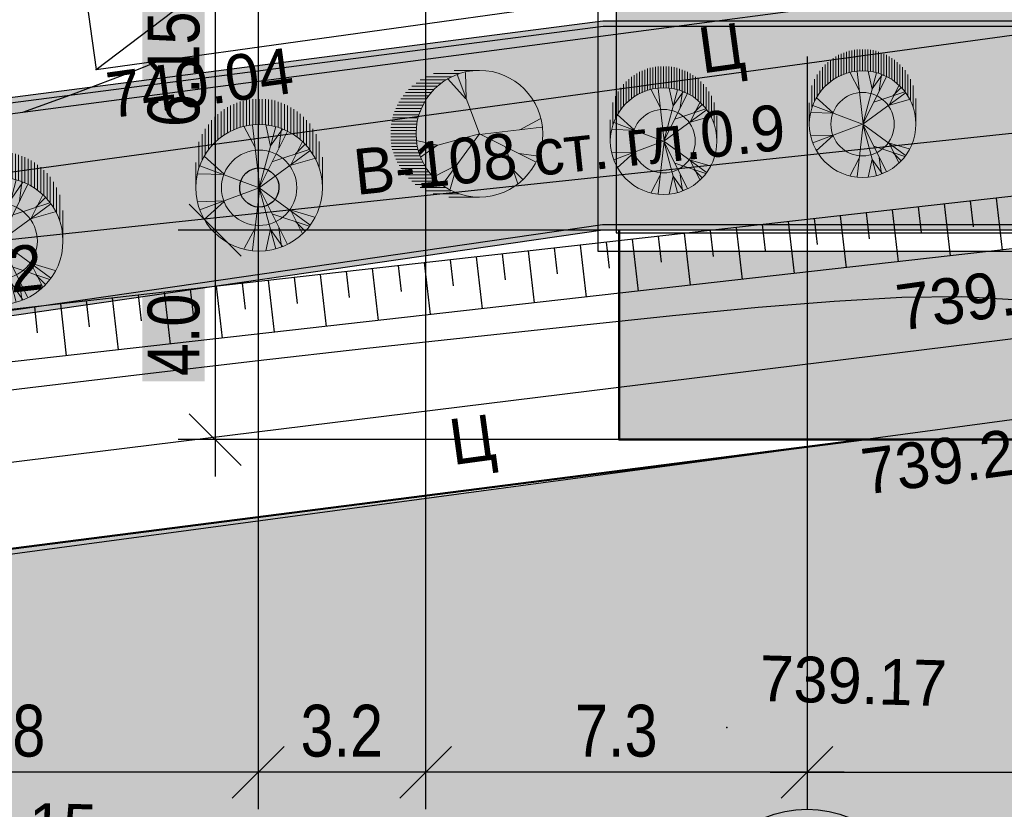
# Model space of a CAD drawing. Header units: millimetres. Extents: x -257011 to 237647566, y 2784933 to 6706507.
# Tile 115 of 256: x 9252506 to 9271319, y 5139891 to 5154977. Entities that reach past the tile are written whole.
import ezdxf

# ---------------------------------------------------------------- set-up
doc = ezdxf.new("R2010")
doc.units = ezdxf.units.MM
doc.header["$LTSCALE"] = 1000
doc.header["$PDMODE"] = 32
doc.header["$PDSIZE"] = 0.3
for name, pattern in [('Д_ТРОТ_ТРУБА', [3, 1.5, -1.5]), ('ДОРОГИ_СТРОЯЩ', [9, 8, -1]), ('ОТКОС_НИЗ', [1.2, 0.2, -1])]:
    doc.linetypes.add(name, pattern=pattern)
for name, color, linetype in [('(004) Точки рельефа', 7, 'Continuous'), ('(014) Водопровод', 5, 'ИК_Водопровод -------в--------'), ('(025) Дорога', 7, 'Continuous'), ('(028) Гидротехн.', 7, 'Continuous'), ('(031) Горизонтали', 42, 'Continuous'), ('(035) Откосы', 7, 'Continuous'), ('(038) Деревья', 7, 'Continuous'), ('TREE', 74, 'Continuous')]:
    doc.layers.add(name, color=color, linetype=linetype)
doc.layers.add('(032) Горизонтали утолщенные', color=32, linetype='Continuous', lineweight=30)
doc.layers.add('Ф А С А Д', color=250, linetype='Continuous', lineweight=15)
doc.styles.add('ATTR', font='romans.shx', dxfattribs={"width": 0.8, "height": 0.470416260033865})
doc.styles.add('BM-431', font='txt')
doc.styles.add('D-431', font='txt', dxfattribs={"width": 2})
doc.styles.get("Standard").update_dxf_attribs({"font": 'ARIALN.TTF'})
doc.linetypes.add('KANALIS_K', pattern='A,1,["<",Standard,S=1.8,R=0,X=-0.9,Y=-0.9],3,-1,["К",Standard,S=1.8,R=0,X=-0.9,Y=-0.9],-1,10', length=16)
doc.linetypes.add('ИК_Водопровод -------в--------', pattern='A,9,-0.6,["В",Standard,S=1.199999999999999,R=0,X=0,Y=-0.6],-1.199999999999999', length=10.8)
doc.dimstyles.new('ISO-25_WS', dxfattribs={"dimscale": 141.4141414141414, "dimtxt": 7, "dimasz": 7, "dimexe": 5, "dimexo": 20, "dimgap": 2, "dimtad": 1, "dimdec": 0, "dimdsep": 46, "dimtxsty": 'Standard', "dimblk": 'OBLIQUE', "dimcen": 2.5, "dimdle": 5, "dimclrd": 5, "dimclre": 5, "dimclrt": 5, "dimadec": 0, "dimazin": 0, "dimtfac": 1, "dimtdec": 0, "dimtmove": 0, "dimatfit": 3, "dimldrblk": 'OBLIQUE', "dimfxl": 0, "dimtolj": 1, "dimtzin": 0, "dimlwd": 30, "dimlwe": 30, "dimarcsym": 0})

# ---------------------------------------------------------------- blocks, each defined once
blk = doc.blocks.new('d')
at = {"layer": '(038) Деревья', "color": 30}
blk.add_ellipse((0, 0), major_axis=(0.2651650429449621, 0.2651650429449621), ratio=0.9999999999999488, start_param=5.497787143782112, end_param=11.7809724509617, dxfattribs=at)
blk = doc.blocks.new('kjvklglhl')
at = {"layer": '(004) Точки рельефа'}
for p in [(289.0350628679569, 509.4023253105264), (301.4338213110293, 497.1753029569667)]:
    blk.add_point(p, dxfattribs=at)
at = {"layer": '(014) Водопровод', "ltscale": 0.5, "flags": 128}
blk.add_lwpolyline([(325.7109951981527, 440.112412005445), (326.3120628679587, 440.1621253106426), (325.7441628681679, 440.9748253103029), (323.3613050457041, 447.3424459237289), (313.4985628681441, 509.6030253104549), (261.0786628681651, 502.5517253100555), (256.5105165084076, 532.1616345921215)], dxfattribs=at)
at = {"layer": '(025) Дорога', "linetype": 'Д_ТРОТ_ТРУБА', "flags": 128}
for points in [[(269.3683628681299, 515.2465253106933), (282.1561628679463, 517.1085253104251), (283.7023628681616, 507.9144253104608), (307.2708628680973, 511.6921253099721), (310.4755628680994, 513.6278253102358), (310.4433628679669, 515.5380253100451), (318.5666628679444, 515.916725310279), (330.3407628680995, 516.2120253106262), (329.809562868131, 527.4226253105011), (321.3805628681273, 528.7056253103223), (305.2678628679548, 531.3391253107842), (301.2937628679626, 530.9756253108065)], [(323.2507628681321, 418.2666253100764), (300.713762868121, 414.8089253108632), (283.13776286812, 412.4854253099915), (281.1217628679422, 413.5639253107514), (275.0846628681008, 449.4513253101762), (270.8397628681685, 474.6165253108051), (267.5538628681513, 498.5701253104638), (282.3708628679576, 501.0608253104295), (308.6702628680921, 505.0559253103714), (310.7879628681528, 503.76472531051), (314.7805628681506, 477.7173253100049), (318.1080628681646, 454.8992253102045), (323.2507628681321, 418.2666253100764)], [(321.7307628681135, 420.7418253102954), (316.8807628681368, 452.3528253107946), (313.0483628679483, 477.7710253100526), (309.058062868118, 502.8964253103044), (307.9116628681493, 503.3993253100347), (283.7339628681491, 499.4509253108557), (269.1932628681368, 497.302925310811), (272.5605628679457, 474.3530253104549), (276.6199628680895, 450.4125253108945), (282.1977628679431, 415.1996253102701), (283.4368628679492, 414.1565253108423), (320.7187628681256, 419.5282253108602), (321.7307628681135, 420.7418253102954)]]:
    blk.add_lwpolyline(points, dxfattribs=at)
blk.add_lwpolyline([(269.3683628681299, 515.2465253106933), (270.6839628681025, 506.0005253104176), (279.4729628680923, 507.3451253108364), (281.5532628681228, 506.4234253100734), (308.5424628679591, 510.8829253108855), (312.5310628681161, 513.6489253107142), (318.524162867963, 513.8384253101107), (330.5243628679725, 514.1898253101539), (333.4057628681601, 460.6343253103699), (331.8106628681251, 454.8113253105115, 1.567579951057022), (332.9056628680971, 443.7298253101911, 0.5093636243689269), (333.9615628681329, 453.3594253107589), (336.6724628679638, 456.9120253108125), (338.0214628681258, 457.6565253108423), (347.7135628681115, 458.2915253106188), (347.772815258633, 448.1076454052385), (343.5519628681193, 448.2028253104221), (343.7031957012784, 435.0903320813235)], format="xyb", dxfattribs=at)
at = {"layer": '(028) Гидротехн.'}
blk.add_lwpolyline([(297.6445628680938, 516.3184253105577), (288.1420763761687, 514.723844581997), (289.0350628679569, 509.4023253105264), (298.537549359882, 510.9969060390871)], close=True, dxfattribs=at)
blk.add_lwpolyline([(289.0350628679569, 509.4023253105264), (297.6445628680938, 516.3184253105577)], dxfattribs=at)
at = {"layer": '(031) Горизонтали', "flags": 128}
blk.add_lwpolyline([(277.2652575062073, 501.592835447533), (278.7294485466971, 501.8427765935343), (280.317498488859, 502.1062223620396), (282.0342581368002, 502.3834324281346), (283.8845782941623, 502.6746664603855), (285.8656934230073, 502.9791487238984), (287.9443726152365, 503.291961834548), (290.0797686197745, 503.6071530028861), (292.2310341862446, 503.9187694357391), (294.3573220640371, 504.220858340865), (296.4177850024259, 504.5074669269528), (298.3715757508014, 504.7726424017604), (300.1778470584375, 505.0104319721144), (301.8047834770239, 505.214227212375), (303.2566967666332, 505.3747971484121), (304.5469304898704, 505.4822551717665), (305.6888282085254, 505.5267146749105), (306.6957334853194, 505.4982890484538)], dxfattribs=at)
at = {"layer": '(032) Горизонтали утолщенные'}
blk.add_lwpolyline([(287.6575728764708, 508.5483900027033), (288.6163804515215, 508.9217323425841), (289.7805761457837, 509.4020293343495), (290.2503907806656, 509.6062654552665)], dxfattribs=at)
at = {"layer": '(035) Откосы'}
for p, q in [((306.4412027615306, 506.4383633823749), (306.3010944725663, 507.4284995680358)), ((304.8863918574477, 506.723332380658), (304.8163377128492, 507.2184004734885)), ((305.4513649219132, 506.298297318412), (305.3112566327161, 507.2884335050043)), ((305.8762296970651, 506.8633984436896), (305.806175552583, 507.35846653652)), ((303.8965540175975, 506.5832663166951), (303.8264998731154, 507.0783344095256)), ((304.4615270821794, 506.1582312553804), (304.3214187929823, 507.1483674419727)), ((302.4818514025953, 505.878099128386), (302.3417431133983, 506.8682353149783)), ((302.9067161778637, 506.4432002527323), (302.8366620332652, 506.9382683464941)), ((303.4716892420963, 506.0181651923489), (303.3315809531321, 507.0083013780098)), ((300.9270404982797, 506.1630681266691), (300.8569863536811, 506.6581362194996)), ((301.4920135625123, 505.7380330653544), (301.351905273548, 506.7281692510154)), ((301.9168783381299, 506.3031341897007), (301.8468241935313, 506.7982022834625)), ((299.9372026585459, 506.0230020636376), (299.8671485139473, 506.5180701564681)), ((300.5021757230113, 505.5979670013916), (300.3620674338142, 506.5881031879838)), ((298.5225000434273, 505.3178348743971), (298.3823917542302, 506.3079710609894)), ((298.9473648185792, 505.8829359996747), (298.8773106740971, 506.3780040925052)), ((299.5123378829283, 505.45790093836), (299.372229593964, 506.448037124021)), ((296.9676891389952, 505.6028038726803), (296.8976349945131, 506.0978719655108)), ((297.532662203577, 505.1777688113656), (297.39255391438, 506.1679049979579)), ((297.9575269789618, 505.7428699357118), (297.8874728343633, 506.2379380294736)), ((295.5529865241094, 504.8976366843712), (295.4128782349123, 505.8877728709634)), ((295.9778512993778, 505.4627378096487), (295.9077971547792, 505.9578059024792)), ((296.5428243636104, 505.037702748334), (296.4027160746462, 506.027838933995)), ((294.5631486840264, 504.7575706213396), (294.4230403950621, 505.7477068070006)), ((294.9880134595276, 505.3226717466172), (294.917959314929, 505.8177398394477)), ((293.0083377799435, 505.0425396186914), (292.938283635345, 505.5376077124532)), ((293.5733108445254, 504.6175045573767), (293.4332025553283, 505.607640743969)), ((293.9981756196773, 505.1826056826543), (293.9281214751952, 505.6776737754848)), ((291.5936351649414, 504.3373724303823), (291.4535268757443, 505.3275086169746)), ((292.0184999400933, 504.9024735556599), (291.9484457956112, 505.3975416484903)), ((292.5834730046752, 504.4774384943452), (292.4433647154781, 505.4675746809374)), ((290.6037973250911, 504.1973063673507), (290.463689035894, 505.187442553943)), ((291.0286621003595, 504.7624074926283), (290.958607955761, 505.2574755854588)), ((289.0489864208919, 504.4822753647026), (288.9789322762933, 504.9773434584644)), ((289.6139594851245, 504.0572403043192), (289.4738511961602, 505.0473764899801)), ((290.0388242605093, 504.6223414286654), (289.9687701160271, 505.1174095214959)), ((288.0591485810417, 504.342209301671), (287.9890944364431, 504.8372773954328)), ((288.6241216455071, 503.9171742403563), (288.48401335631, 504.9073104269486))]:
    blk.add_line(p, q, dxfattribs=at)
blk.add_lwpolyline([(319.8436874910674, 457.0277244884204), (320.1249230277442, 457.1696331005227), (320.377177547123, 457.4581419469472), (320.5339628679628, 458.0400253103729), (317.9033628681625, 475.6602253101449), (312.5744628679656, 506.9149253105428), (312.1921936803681, 507.3825992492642), (311.5960805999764, 507.6868384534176), (310.5018628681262, 508.0229253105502), (284.3923628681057, 504.3283253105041), (278.3369628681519, 503.2437253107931), (265.2427628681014, 500.7751253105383), (264.939163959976, 500.4623800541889), (264.8027613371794, 499.9894807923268), (265.7055628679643, 495.7648253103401), (268.8652628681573, 477.4807253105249), (274.2130628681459, 445.1305253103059), (280.1529083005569, 409.5816610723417)], dxfattribs=at)
at = {"layer": '(035) Откосы', "linetype": 'ОТКОС_НИЗ'}
blk.add_lwpolyline([(319.8436874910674, 457.0277244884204), (319.6193942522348, 457.3861209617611), (319.5141158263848, 458.0987282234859), (316.9158508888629, 475.5023425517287), (311.6330737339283, 506.4865259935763), (311.5507203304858, 506.5872783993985), (311.2191380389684, 506.7565085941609), (310.421299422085, 507.0015631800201), (284.550623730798, 503.3407577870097), (278.5177514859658, 502.2601927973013), (265.8504302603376, 499.872070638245), (266.6876013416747, 495.9545325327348), (269.8512782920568, 477.6474192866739), (275.1995317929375, 445.2944759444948), (281.1201716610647, 409.8605534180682), (281.1363219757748, 409.8219106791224), (281.3508404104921, 409.621355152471), (310.6656409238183, 409.4785553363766), (317.6177112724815, 409.2810096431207), (323.5108691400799, 408.8588852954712), (324.4970591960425, 408.5873803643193)], dxfattribs=at)
at = {"layer": '(038) Деревья', "color": 30, "linetype": 'Continuous'}
blk.add_blockref('d', (292.215908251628, 507.2339720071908), dxfattribs=at)
at = {"layer": '(004) Точки рельефа', "style": 'D-431'}
for s, height, rotation, p in [('740.04', 0.875, 9.52586314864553, (289.3298948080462, 508.4741935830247)), ('739.20', 0.875, 9.534297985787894, (304.5274914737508, 504.8425283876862)), ('739.82', 0.875, 8.054112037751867, (284.6328883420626, 504.6805638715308)), ('739.23', 0.8749999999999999, 9.274957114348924, (303.9473275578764, 501.6920046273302))]:
    blk.add_text(s, height=height, rotation=rotation, dxfattribs=at).set_placement(p)
for s, p in [('739.17', (302.033821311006, 497.6953029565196)), ('739.15', (285.8768303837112, 494.4860097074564))]:
    blk.add_text(s, height=0.875, dxfattribs=at).set_placement(p)
at = {"layer": '(014) Водопровод', "color": 0, "linetype": 'Continuous', "style": 'BM-431'}
blk.add_text('В-108 ст. гл.0.9', height=0.875, rotation=7.661194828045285, dxfattribs=at).set_placement((294.0724553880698, 507.1418286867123))
at = {"layer": '(025) Дорога', "linetype": 'ДОРОГИ_СТРОЯЩ', "style": 'BM-431'}
for p in [(300.6112948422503, 509.6482764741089), (296.0616499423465, 502.035052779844)]:
    blk.add_text('Ц', height=0.875, rotation=9.382367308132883, dxfattribs=at).set_placement(p)
blk = doc.blocks.new('dhdyfh')
at = {"layer": 'TREE', "color": 92, "lineweight": 20}
for p, q in [((10254277.35136111, 5666217.108471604), (10254277.35136111, 5666705.11726293)), ((10254337.86332169, 5666714.214227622), (10254337.86332169, 5666226.709702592)), ((10254398.37528224, 5666234.656940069), (10254398.37528224, 5666723.855800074)), ((10254458.88724282, 5666723.855800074), (10254458.88724282, 5666237.702708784)), ((10254519.39920337, 5666242.866396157), (10254519.39920337, 5666723.855800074)), ((10254579.91116395, 5666723.855800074), (10254579.91116395, 5666240.28455247)), ((10254640.42312453, 5666232.559192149), (10254640.42312453, 5666724.380237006)), ((10254700.93508509, 5666716.654876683), (10254700.93508509, 5666227.415675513)), ((10254761.44704567, 5666214.546798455), (10254761.44704567, 5666706.347672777)), ((10253853.7676371, 5666528.684556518), (10253853.7676371, 5666039.445355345)), ((10253914.27959765, 5666083.215673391), (10253914.27959765, 5666567.311357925)), ((10253974.79155823, 5666108.973598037), (10253974.79155823, 5666600.774472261)), ((10254035.30351881, 5666629.094069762), (10254035.30351881, 5666139.87503922)), ((10254095.81547939, 5666652.27015063), (10254095.81547939, 5666163.030949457)), ((10254156.32743997, 5666183.645357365), (10254156.32743997, 5666675.446231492)), ((10254216.83940053, 5666691.481901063), (10254216.83940053, 5666204.239594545)), ((10254821.95900622, 5666693.478795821), (10254821.95900622, 5666199.09607791)), ((10254882.4709668, 5666186.207030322), (10254882.4709668, 5666673.651043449)), ((10254942.98292737, 5666652.27015063), (10254942.98292737, 5666165.61279304)), ((10255003.49488793, 5666139.87503922), (10255003.49488793, 5666629.094069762)), ((10255064.00684851, 5666600.774472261), (10255064.00684851, 5666114.117114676)), ((10255124.51880907, 5666080.633829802), (10255124.51880907, 5666564.729514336)), ((10255185.03076965, 5666528.684556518), (10255185.03076965, 5666042.027198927)), ((10253611.71979481, 5665830.8807979), (10253611.71979481, 5666322.681672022)), ((10253672.23175539, 5665895.245353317), (10253672.23175539, 5666384.484554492)), ((10253732.74371596, 5665949.322875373), (10253732.74371596, 5666438.562076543)), ((10253793.25567652, 5665998.236710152), (10253793.25567652, 5666487.475911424)), ((10255245.54273022, 5665998.236710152), (10255245.54273022, 5666487.475911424)), ((10255306.0546908, 5666441.123749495), (10255306.0546908, 5665949.322875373)), ((10255366.56665138, 5665892.663509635), (10255366.56665138, 5666384.484554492)), ((10255427.07861194, 5666322.681672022), (10255427.07861194, 5665828.298954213)), ((10253490.69587367, 5665666.086558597), (10253490.69587367, 5666157.887432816)), ((10253551.20783425, 5665761.352555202), (10253551.20783425, 5666239.760115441)), ((10254442.75071999, 5665800.302087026), (10254235.61827896, 5666192.701980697)), ((10254531.54193681, 5665030.872337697), (10254393.43347212, 5666223.482397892)), ((10254521.67848723, 5665028.169470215), (10254837.32904421, 5666197.684132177)), ((10254738.67437781, 5665820.674447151), (10254649.90333165, 5666236.149568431)), ((10254738.67437781, 5665828.359466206), (10254965.55388868, 5666151.513506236)), ((10254896.50974166, 5665792.596897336), (10254945.8269895, 5666154.216373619)), ((10255487.59057252, 5665755.664465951), (10255487.59057252, 5666255.735273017)), ((10255548.10253309, 5666157.887432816), (10255548.10253309, 5665663.50471491)), ((10253430.18391312, 5665555.349670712), (10253430.18391312, 5666052.314232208)), ((10254521.67848723, 5665030.872337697), (10255054.32493482, 5666100.360728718)), ((10255608.61449365, 5665574.128549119), (10255608.61449365, 5666054.896075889)), ((10253369.67195254, 5665418.89519974), (10253369.67195254, 5665908.11423018)), ((10254778.12817613, 5665531.003691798), (10255478.47343712, 5665761.816480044)), ((10255123.36908182, 5665466.73998983), (10255340.38514309, 5665897.605319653)), ((10255212.16029866, 5665677.180417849), (10255389.70239096, 5665854.157731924)), ((10255669.12645423, 5665910.696073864), (10255669.12645423, 5665408.587995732)), ((10253850.92357495, 5665289.782846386), (10253466.20870031, 5665636.012114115)), ((10254521.67848723, 5665028.169470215), (10255488.3368867, 5665736.038384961)), ((10255133.2325314, 5665459.03480014), (10255577.12810349, 5665589.841488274)), ((10255729.63841478, 5665029.520903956), (10255729.63841478, 5665614.590880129)), ((10253309.15999196, 5665029.520903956), (10253309.15999196, 5665513.616588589)), ((10254519.39920337, 5665029.520903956), (10253387.30110371, 5665451.349781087)), ((10253850.92357495, 5665282.077656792), (10253347.84730541, 5665297.467865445))]:
    blk.add_line(p, q, dxfattribs=at)
at = {"layer": 'TREE', "color": 30, "lineweight": 20, "true_color": 0xf8991e}
for p, q in [((10254519.39920337, 5665029.520903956), (10253387.30110371, 5664607.692026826)), ((10254531.54193681, 5665028.169470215), (10254393.43347212, 5663835.559410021)), ((10254521.67848723, 5665030.872337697), (10254837.32904421, 5663861.357675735)), ((10254521.67848723, 5665030.872337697), (10255488.3368867, 5664323.003422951)), ((10254521.67848723, 5665028.169470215), (10255054.32493482, 5663958.681079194)), ((10253850.92357495, 5664776.96415112), (10253347.84730541, 5664761.573942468)), ((10253850.92357495, 5664769.258961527), (10253466.20870031, 5664423.029693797)), ((10254778.12817613, 5664528.038116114), (10255478.47343712, 5664297.225327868)), ((10255123.36908182, 5664592.301818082), (10255340.38514309, 5664161.43648826)), ((10255133.2325314, 5664600.007007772), (10255577.12810349, 5664469.200319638)), ((10254442.75071999, 5664258.739720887), (10254235.61827896, 5663866.339827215)), ((10254896.50974166, 5664266.444910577), (10254945.8269895, 5663904.825434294)), ((10255212.16029866, 5664381.861390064), (10255389.70239096, 5664204.884075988)), ((10254738.67437781, 5664238.367360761), (10254649.90333165, 5663822.892239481)), ((10254738.67437781, 5664230.682341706), (10254965.55388868, 5663907.528301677))]:
    blk.add_line(p, q, dxfattribs=at)
blk.add_circle((10254519.39920337, 5665029.520903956), 1210.239211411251, dxfattribs=at)
at = {"layer": 'TREE', "color": 92, "lineweight": 20}
blk.add_circle((10254519.39920337, 5665029.520903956), 720.2274793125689, dxfattribs=at)
at = {"layer": 'TREE', "color": 30, "lineweight": 20, "true_color": 0xf8991e, "style": 'ATTR', "width": 0.8, "flags": 9}
for p in [(10254521.67848723, 5665030.872337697), (10254521.67848723, 5665028.169470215)]:
    blk.add_attdef('ESTCODE', p, '', height=14.1194574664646, rotation=90, dxfattribs=at)
blk = doc.blocks.new('17')
at = {"layer": 'TREE', "color": 68, "lineweight": 20, "true_color": 0x306100}
for p, q in [((16375547.13650054, 10777896.76062072), (16376283.97624445, 10777896.76062072)), ((16375547.13650054, 10776054.66126121), (16376189.20023229, 10777777.82240541)), ((16375931.55193532, 10777072.14484243), (16375954.97729886, 10777837.87484453)), ((16376139.80126806, 10777804.65565273), (16376884.4392323, 10777804.65565273)), ((16375943.27996783, 10777072.14484243), (16376470.27389292, 10777657.71752714)), ((16376347.49797067, 10777712.55068474), (16377103.92537097, 10777712.55068474)), ((16376516.05006213, 10777620.44571679), (16377264.61783853, 10777620.44571679)), ((16376661.0539834, 10777528.3407488), (16377389.23586016, 10777528.3407488)), ((16376766.88259161, 10777436.23578085), (16377515.45036786, 10777436.23578085)), ((16376864.85157591, 10777344.13081286), (16377609.52024193, 10777344.13081286)), ((16376947.16271556, 10777252.02584488), (16377691.83138157, 10777252.02584488)), ((16377021.61423132, 10777159.92087692), (16377766.28289749, 10777159.92087692)), ((16377829.0063806, 10777067.81590893), (16377084.33771458, 10777067.81590893)), ((16377150.96030793, 10776975.71094099), (16377887.80005168, 10776975.71094099)), ((16377190.16632278, 10776883.605973), (16377938.73409919, 10776883.605973)), ((16377981.83922413, 10776791.50100501), (16377237.20125973, 10776791.50100501)), ((16378017.11542682, 10776699.39603702), (16377272.4467608, 10776699.39603702)), ((16374373.93412017, 10776171.32755397), (16373776.66410447, 10776486.60285935)), ((16377303.82385323, 10776607.29106903), (16378052.39162949, 10776607.29106903)), ((16378076.79944604, 10776515.18610108), (16377335.1702439, 10776515.18610108)), ((16377354.75790059, 10776423.08113309), (16378097.55376562, 10776423.08113309)), ((16375545.07948966, 10776036.17886429), (16373729.81337755, 10776246.39310288)), ((16378111.4002124, 10776330.9761651), (16377369.3718887, 10776330.9761651)), ((16377381.46834115, 10776238.87119715), (16378126.07560407, 10776238.87119715)), ((16378126.07560407, 10776146.76622916), (16377386.10429125, 10776146.76622916)), ((16375545.07948966, 10776051.19197408), (16373917.21628582, 10775240.45334431)), ((16375545.07948966, 10776051.19197408), (16377325.19220574, 10775570.74175948)), ((16375545.07948966, 10776051.19197408), (16376622.52340502, 10774579.84581231)), ((16376751.34755357, 10775720.90355895), (16377383.74026369, 10775856.02154697)), ((16378115.11511275, 10775778.34635729), (16377370.44644674, 10775778.34635729)), ((16377378.275369, 10775870.45132523), (16378126.87384703, 10775870.45132523)), ((16378126.07560407, 10775962.55629322), (16377390.03410327, 10775962.55629322)), ((16377393.9639153, 10776054.66126121), (16378126.07560407, 10776054.66126121)), ((16374783.83192937, 10775660.85111979), (16374432.51287989, 10774594.8589221)), ((16376763.0448846, 10775720.90355895), (16377254.91611513, 10775375.5713323)), ((16377307.72296348, 10775502.03145336), (16378049.6591823, 10775502.03145336)), ((16378079.83891007, 10775594.13642135), (16377327.34132164, 10775594.13642135)), ((16377350.85879005, 10775686.2413893), (16378099.42656661, 10775686.2413893)), ((16374385.66215283, 10775480.66310078), (16373835.24286434, 10775405.59755191)), ((16377938.73409919, 10775225.71654943), (16377197.99524504, 10775225.71654943)), ((16377237.20125973, 10775317.82151742), (16377981.83922413, 10775317.82151742)), ((16378017.11542682, 10775409.92648537), (16377276.37657266, 10775409.92648537)), ((16374561.33702845, 10775000.21288614), (16374291.96069869, 10774729.97691013)), ((16376200.89756332, 10775120.34846607), (16376399.99780247, 10774444.69712267)), ((16376212.62559597, 10775135.36157586), (16376868.44366947, 10774805.04245904)), ((16377021.61423132, 10774949.40164551), (16377766.28289749, 10774949.40164551)), ((16377829.0063806, 10775041.50661349), (16377088.26752644, 10775041.50661349)), ((16377147.03049605, 10775133.61158148), (16377883.87023981, 10775133.61158148)), ((16377515.45036786, 10774673.08674158), (16376762.95277958, 10774673.08674158)), ((16376860.9217639, 10774765.19170953), (16377609.52024193, 10774765.19170953)), ((16377695.73049182, 10774857.29667752), (16376947.16271556, 10774857.29667752)), ((16376376.08121236, 10774396.77183765), (16377107.85518298, 10774396.77183765)), ((16377264.61783853, 10774488.8768056), (16376512.12025011, 10774488.8768056)), ((16376652.39616974, 10774580.98177359), (16377413.55157168, 10774580.98177359)), ((16375547.13650054, 10774212.56190171), (16376437.66873435, 10774212.56190171)), ((16376888.36904432, 10774304.66686966), (16376124.11272176, 10774304.66686966))]:
    blk.add_line(p, q, dxfattribs=at)
blk.add_circle((16375547.13650054, 10776054.66126121), 1842.099359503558, dxfattribs=at)
at = {"layer": 'TREE', "color": 68, "lineweight": 20, "true_color": 0x306100, "style": 'ATTR', "width": 0.8, "flags": 9}
blk.add_attdef('ESTCODE', (16375545.07948966, 10776051.19197408), '', height=21.49115919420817, dxfattribs=at)
blk = doc.blocks.new('_Oblique')
at = {"color": 0, "linetype": 'ByBlock', "lineweight": -2}
blk.add_line((-0.5, -0.5), (0.5, 0.5), dxfattribs=at)
blk = doc.blocks.new('*D1816')
at = {"color": 5, "lineweight": 30, "ltscale": 1000, "transparency": 16777216}
for p, q in [((9266395.035069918, 5142516.079971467), (9266395.035069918, 5128130.304985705)), ((9293395.035069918, 5142516.079971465), (9293395.035069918, 5128130.304985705)), ((9265687.964362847, 5128837.375692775), (9294102.10577699, 5128837.375692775))]:
    blk.add_line(p, q, dxfattribs=at)
at = {"layer": 'Defpoints', "color": 0, "lineweight": 50, "ltscale": 1000, "transparency": 16777216}
for p in [(9266395.035069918, 5145344.36279975), (9293395.035069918, 5145344.362799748), (9293395.035069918, 5128837.375692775)]:
    blk.add_point(p, dxfattribs=at)
at = {"color": 5, "lineweight": 30, "ltscale": 1000, "transparency": 16777216, "xscale": 989.89898989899, "yscale": 989.89898989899, "zscale": 989.89898989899, "rotation": 180}
blk.add_blockref('_Oblique', (9266395.035069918, 5128837.375692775), dxfattribs=at)
at = {"color": 5, "lineweight": 30, "ltscale": 1000, "transparency": 16777216, "xscale": 989.89898989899, "yscale": 989.89898989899, "zscale": 989.89898989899}
blk.add_blockref('_Oblique', (9293395.035069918, 5128837.375692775), dxfattribs=at)
at = {"color": 5, "lineweight": 50, "ltscale": 1000, "transparency": 16777216, "insert": (9279895.035069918, 5129625.619660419), "char_height": 989.89898989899, "attachment_point": 5, "bg_fill": 1, "box_fill_scale": 1.1, "bg_fill_color": 255, "bg_fill_transparency": 0}
blk.add_mtext('\\A1;27.0', dxfattribs=at)
blk = doc.blocks.new('*D1818')
at = {"color": 5, "lineweight": 30, "ltscale": 1000, "transparency": 16777216}
for p, q in [((9259106.473170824, 5144214.247261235), (9259106.473170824, 5128130.304985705)), ((9266395.035069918, 5142516.079971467), (9266395.035069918, 5128130.304985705)), ((9267102.10577699, 5128837.375692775), (9258399.402463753, 5128837.375692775))]:
    blk.add_line(p, q, dxfattribs=at)
at = {"layer": 'Defpoints', "color": 0, "lineweight": 50, "ltscale": 1000, "transparency": 16777216}
for p in [(9259106.473170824, 5147042.530089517), (9266395.035069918, 5145344.36279975), (9259106.473170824, 5128837.375692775)]:
    blk.add_point(p, dxfattribs=at)
at = {"color": 5, "lineweight": 30, "ltscale": 1000, "transparency": 16777216, "xscale": 989.89898989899, "yscale": 989.89898989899, "zscale": 989.89898989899, "rotation": 180}
blk.add_blockref('_Oblique', (9259106.473170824, 5128837.375692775), dxfattribs=at)
at = {"color": 5, "lineweight": 30, "ltscale": 1000, "transparency": 16777216, "xscale": 989.89898989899, "yscale": 989.89898989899, "zscale": 989.89898989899}
blk.add_blockref('_Oblique', (9266395.035069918, 5128837.375692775), dxfattribs=at)
at = {"color": 5, "lineweight": 50, "ltscale": 1000, "transparency": 16777216, "insert": (9262750.754120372, 5129625.619660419), "char_height": 989.89898989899, "attachment_point": 5, "bg_fill": 1, "box_fill_scale": 1.1, "bg_fill_color": 255, "bg_fill_transparency": 0}
blk.add_mtext('\\A1;7.3', dxfattribs=at)
blk = doc.blocks.new('*D1819')
at = {"color": 5, "lineweight": 30, "ltscale": 1000, "transparency": 16777216}
for p, q in [((9255906.473177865, 5144214.034981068), (9255906.473177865, 5128130.304985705)), ((9259106.473170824, 5144214.247261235), (9259106.473170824, 5128130.304985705)), ((9259813.543877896, 5128837.375692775), (9255199.402470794, 5128837.375692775))]:
    blk.add_line(p, q, dxfattribs=at)
at = {"layer": 'Defpoints', "color": 0, "lineweight": 50, "ltscale": 1000, "transparency": 16777216}
for p in [(9255906.473177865, 5147042.317809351), (9259106.473170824, 5147042.530089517), (9255906.473177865, 5128837.375692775)]:
    blk.add_point(p, dxfattribs=at)
at = {"color": 5, "lineweight": 30, "ltscale": 1000, "transparency": 16777216, "xscale": 989.89898989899, "yscale": 989.89898989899, "zscale": 989.89898989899, "rotation": 180}
blk.add_blockref('_Oblique', (9255906.473177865, 5128837.375692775), dxfattribs=at)
at = {"color": 5, "lineweight": 30, "ltscale": 1000, "transparency": 16777216, "xscale": 989.89898989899, "yscale": 989.89898989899, "zscale": 989.89898989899}
blk.add_blockref('_Oblique', (9259106.473170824, 5128837.375692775), dxfattribs=at)
at = {"color": 5, "lineweight": 50, "ltscale": 1000, "transparency": 16777216, "insert": (9257506.473174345, 5129625.619660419), "char_height": 989.89898989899, "attachment_point": 5, "bg_fill": 1, "box_fill_scale": 1.1, "bg_fill_color": 255, "bg_fill_transparency": 0}
blk.add_mtext('\\A1;3.2', dxfattribs=at)
blk = doc.blocks.new('*D1820')
at = {"color": 5, "lineweight": 30, "ltscale": 1000, "transparency": 16777216}
for p, q in [((9255906.473177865, 5144214.034981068), (9255906.473177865, 5128130.304985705)), ((9244938.181565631, 5138872.738520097), (9244938.181565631, 5128130.304985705)), ((9256613.543884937, 5128837.375692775), (9244231.11085856, 5128837.375692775))]:
    blk.add_line(p, q, dxfattribs=at)
at = {"layer": 'Defpoints', "color": 0, "lineweight": 50, "ltscale": 1000, "transparency": 16777216}
for p in [(9255906.473177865, 5147042.317809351), (9244938.181565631, 5141701.02134838), (9244938.181565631, 5128837.375692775)]:
    blk.add_point(p, dxfattribs=at)
at = {"color": 5, "lineweight": 30, "ltscale": 1000, "transparency": 16777216, "xscale": 989.89898989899, "yscale": 989.89898989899, "zscale": 989.89898989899, "rotation": 180}
blk.add_blockref('_Oblique', (9244938.181565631, 5128837.375692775), dxfattribs=at)
at = {"color": 5, "lineweight": 30, "ltscale": 1000, "transparency": 16777216, "xscale": 989.89898989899, "yscale": 989.89898989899, "zscale": 989.89898989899}
blk.add_blockref('_Oblique', (9255906.473177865, 5128837.375692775), dxfattribs=at)
at = {"color": 5, "lineweight": 50, "ltscale": 1000, "transparency": 16777216, "insert": (9250422.327371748, 5129625.619660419), "char_height": 989.89898989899, "attachment_point": 5, "bg_fill": 1, "box_fill_scale": 1.1, "bg_fill_color": 255, "bg_fill_transparency": 0}
blk.add_mtext('\\A1;10.98', dxfattribs=at)
blk = doc.blocks.new('*D1823')
at = {"color": 5, "lineweight": 30, "ltscale": 1000, "transparency": 16777216}
for p, q in [((9255085.372337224, 5146051.433506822), (9255085.372337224, 5138487.292119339)), ((9266957.01976604, 5145344.362799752), (9254378.301630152, 5145344.362799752)), ((9267182.204631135, 5139194.36282641), (9254378.301630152, 5139194.36282641))]:
    blk.add_line(p, q, dxfattribs=at)
at = {"layer": 'Defpoints', "color": 0, "lineweight": 50, "ltscale": 1000, "transparency": 16777216}
for p in [(9269785.302594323, 5145344.362799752), (9255085.372337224, 5139194.36282641), (9270010.487459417, 5139194.36282641)]:
    blk.add_point(p, dxfattribs=at)
at = {"color": 5, "lineweight": 30, "ltscale": 1000, "transparency": 16777216, "xscale": 989.89898989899, "yscale": 989.89898989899, "zscale": 989.89898989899}
for p, rotation in [((9255085.372337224, 5145344.362799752), 90), ((9255085.372337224, 5139194.36282641), 270)]:
    blk.add_blockref('_Oblique', p, dxfattribs=dict(at, rotation=rotation))
at = {"color": 5, "lineweight": 50, "ltscale": 1000, "transparency": 16777216, "insert": (9254297.128369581, 5142269.362813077), "char_height": 989.89898989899, "attachment_point": 5, "rotation": 90, "bg_fill": 1, "box_fill_scale": 1.1, "bg_fill_color": 255, "bg_fill_transparency": 0}
blk.add_mtext('\\A1;6.15', dxfattribs=at)
blk = doc.blocks.new('*D1824')
at = {"color": 5, "lineweight": 30, "ltscale": 1000, "transparency": 16777216}
for p, q in [((9255085.372337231, 5139901.43353348), (9255085.372337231, 5134487.29211934)), ((9267182.204631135, 5139194.36282641), (9254378.30163016, 5139194.36282641)), ((9266636.992220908, 5135194.362826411), (9254378.30163016, 5135194.362826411))]:
    blk.add_line(p, q, dxfattribs=at)
at = {"layer": 'Defpoints', "color": 0, "lineweight": 50, "ltscale": 1000, "transparency": 16777216}
for p in [(9270010.487459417, 5139194.36282641), (9255085.372337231, 5135194.362826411), (9269465.275049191, 5135194.362826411)]:
    blk.add_point(p, dxfattribs=at)
at = {"color": 5, "lineweight": 30, "ltscale": 1000, "transparency": 16777216, "xscale": 989.89898989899, "yscale": 989.89898989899, "zscale": 989.89898989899}
for p, rotation in [((9255085.372337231, 5139194.36282641), 90), ((9255085.372337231, 5135194.362826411), 270)]:
    blk.add_blockref('_Oblique', p, dxfattribs=dict(at, rotation=rotation))
at = {"color": 5, "lineweight": 50, "ltscale": 1000, "transparency": 16777216, "insert": (9254297.128369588, 5137194.362826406), "char_height": 989.89898989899, "attachment_point": 5, "rotation": 90, "bg_fill": 1, "box_fill_scale": 1.1, "bg_fill_color": 255, "bg_fill_transparency": 0}
blk.add_mtext('\\A1;4.0', dxfattribs=at)
blk = doc.blocks.new('rfregd')
at = {"ltscale": 1000}
h = blk.add_hatch(dxfattribs=at)
h.set_pattern_fill('AR-SAND', color=252, scale=15, angle=266, style=0)
h.set_pattern_definition([(303.5, (-992257.4973981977, -306198.1178266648), (734.0057650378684, -27.26760695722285), [0, -579.1199999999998, 0, -647.6999999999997, 0, -619.1249999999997]), (273.5, (-992257.4973981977, -306198.1178266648), (1025.582687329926, -747.6471874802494), [0, -312.4200000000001, 0, -521.97, 0, -200.025]), (233.5, (-992224.807421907, -305730.6293857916), (-80.61473210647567, -1183.748708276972), [0, -190.5, 0, -685.8, 0, -895.3499999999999]), (223.5, (-992224.807421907, -305730.6293857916), (253.6849095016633, -1165.870846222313), [0, -95.25, 0, -449.58, 0, -514.35])])
edge = h.paths.add_edge_path()
edge.add_line((9298745.035069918, 5166594.36279975), (9259045.035069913, 5166594.362799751))
edge.add_line((9259045.035069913, 5166594.362799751), (9259045.035069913, 5159954.777920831))
edge.add_arc((9257090.37199674, 5160185.54871116), 1968.238523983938, 268.69479023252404, 353.2667330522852, ccw=False)
edge.add_line((9257045.538991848, 5158217.820861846), (9228094.896761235, 5158217.820861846))
edge.add_line((9228094.896761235, 5158217.820861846), (9223733.869340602, 5156850.898056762))
edge.add_line((9223733.869340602, 5156850.898056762), (9224116.061485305, 5154217.820861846))
edge.add_line((9224116.061485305, 5154217.820861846), (9259001.903390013, 5154217.820861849))
edge.add_arc((9258854.23807413, 5152182.135842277), 2041.033695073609, 0.8726000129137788, 85.85112303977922, ccw=False)
edge.add_line((9260895.035069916, 5152213.219059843), (9260895.035069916, 5146199.568665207))
edge.add_line((9260895.035069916, 5146199.568665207), (9247258.295390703, 5146199.568665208))
edge.add_line((9247258.295390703, 5146199.568665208), (9246985.975520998, 5148664.857962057))
edge.add_line((9246985.975520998, 5148664.857962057), (9244138.215975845, 5148350.289805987))
edge.add_line((9244138.215975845, 5148350.289805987), (9244938.181565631, 5141701.02134838))
edge.add_line((9244938.181565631, 5141701.02134838), (9247721.253840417, 5142008.444043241))
edge.add_line((9247721.253840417, 5142008.444043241), (9247412.941670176, 5144799.568665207))
edge.add_line((9247412.941670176, 5144799.568665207), (9264745.035069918, 5144799.568665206))
edge.add_line((9264745.035069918, 5144799.568665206), (9264745.035069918, 5147844.36133132))
edge.add_line((9264745.035069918, 5147844.36133132), (9264195.035032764, 5147844.36133132))
edge.add_line((9264195.035032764, 5147844.36133132), (9264045.035032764, 5147844.36133132))
edge.add_line((9264045.035032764, 5147844.36133132), (9264045.035032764, 5147994.36133132))
edge.add_line((9264045.035032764, 5147994.36133132), (9264045.035056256, 5152044.361331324))
edge.add_line((9264045.035056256, 5152044.361331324), (9264095.035056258, 5152044.361331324))
edge.add_line((9264095.035056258, 5152044.361331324), (9264508.449482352, 5150804.118053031))
edge.add_line((9264508.449482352, 5150804.118053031), (9264745.03506992, 5150758.312134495))
edge.add_line((9264745.03506992, 5150758.312134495), (9264745.03506992, 5152244.356876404))
edge.add_line((9264745.03506992, 5152244.356876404), (9264145.03506992, 5152244.356876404))
edge.add_line((9264145.03506992, 5152244.356876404), (9264145.035069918, 5153203.507867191))
edge.add_arc((9264095.879057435, 5153194.359838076), 49.99999999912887, -180, 10.542253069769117, ccw=False)
edge.add_arc((9264095.879057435, 5153194.359838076), 50, 10.542253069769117, 180, ccw=False)
edge.add_line((9264145.035069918, 5153203.507867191), (9264145.035069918, 5154044.362799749))
edge.add_line((9264145.035069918, 5154044.362799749), (9264745.035069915, 5154044.362799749))
edge.add_line((9264745.035069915, 5154044.362799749), (9264745.035069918, 5162644.362799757))
edge.add_line((9264745.035069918, 5162644.362799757), (9262745.035069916, 5162644.362799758))
edge.add_line((9262745.035069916, 5162644.362799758), (9262745.035069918, 5146199.568665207))
edge.add_line((9262745.035069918, 5146199.568665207), (9262395.035069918, 5146199.568665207))
edge.add_line((9262395.035069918, 5146199.568665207), (9262395.035069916, 5162994.362799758))
edge.add_line((9262395.035069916, 5162994.362799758), (9295445.035069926, 5162994.362799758))
edge.add_line((9295445.035069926, 5162994.362799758), (9295445.035069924, 5161378.762575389))
edge.add_line((9295445.035069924, 5161378.762575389), (9295445.035069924, 5138794.362826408))
edge.add_line((9295445.035069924, 5138794.362826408), (9262802.598862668, 5138794.362826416))
edge.add_line((9262802.598862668, 5138794.362826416), (9262802.598862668, 5135194.362826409))
edge.add_line((9262802.598862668, 5135194.362826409), (9298745.03506992, 5135194.362826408))
edge.add_line((9298745.03506992, 5135194.362826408), (9298745.035069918, 5166594.36279975))
edge = h.paths.add_edge_path(flags=17)
edge.add_line((9285045.035032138, 5143194.362826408), (9295095.035069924, 5143194.362826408))
edge.add_line((9295095.035069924, 5143194.362826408), (9295095.035069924, 5143694.36279975))
edge.add_line((9295095.035069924, 5143694.36279975), (9295045.035069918, 5143694.36279975))
edge.add_line((9295045.035069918, 5143694.36279975), (9283845.035093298, 5143694.362799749))
edge.add_line((9283845.035093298, 5143694.362799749), (9283845.03509016, 5141694.362838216))
edge.add_line((9283845.03509016, 5141694.362838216), (9282930.010657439, 5141694.362840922))
edge.add_arc((9282930.035094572, 5141644.362846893), 50.00000000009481, 0, 90.02800289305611, ccw=False)
edge.add_arc((9282930.035094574, 5141644.362846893), 50, -180, 0, ccw=False)
edge.add_arc((9282930.035094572, 5141644.362846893), 49.99999999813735, 90.02800289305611, 180, ccw=False)
edge.add_line((9282930.010657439, 5141694.362840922), (9280260.035097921, 5141694.362846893))
edge.add_arc((9280260.035097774, 5141644.362846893), 50, 0, 89.99999983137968, ccw=False)
edge.add_arc((9280260.035097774, 5141644.362846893), 50, -180, 0, ccw=False)
edge.add_arc((9280260.035097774, 5141644.362846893), 50, 89.99999983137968, 180, ccw=False)
edge.add_line((9280260.035097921, 5141694.362846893), (9279345.035101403, 5141694.362851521))
edge.add_line((9279345.035101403, 5141694.362851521), (9279345.035087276, 5143694.36279975))
edge.add_line((9279345.035087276, 5143694.36279975), (9264745.035069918, 5143694.36279975))
edge.add_line((9264745.035069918, 5143694.36279975), (9264745.035069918, 5144799.568665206))
edge.add_line((9264745.035069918, 5144799.568665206), (9262745.035069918, 5144799.568665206))
edge.add_line((9262745.035069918, 5144799.568665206), (9262745.035069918, 5143194.362826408))
edge.add_line((9262745.035069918, 5143194.362826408), (9278345.035101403, 5143194.362826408))
edge.add_line((9278345.035101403, 5143194.362826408), (9278345.035101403, 5139144.362826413))
edge.add_line((9278345.035101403, 5139144.362826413), (9285045.035032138, 5139144.362826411))
edge.add_line((9285045.035032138, 5139144.362826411), (9285045.035032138, 5143194.362826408))
at = {"layer": 'Ф А С А Д', "linetype": 'KANALIS_K', "ltscale": 1000}
h = blk.add_hatch(dxfattribs=at)
h.set_pattern_fill('CROSS', color=92, scale=40, angle=95)
h.set_pattern_definition([(94.99999999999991, (-992257.4973981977, -556265.3974959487), (-275.1710119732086, 230.8958946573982), [127, -380.9999999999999]), (185, (-992199.7734245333, -556196.6047429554), (-230.8958946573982, -275.1710119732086), [127, -381])])
h.paths.add_polyline_path([(9298745.03506992, 5156393.329218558), (9327763.947620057, 5156913.215598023), (9327763.947620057, 5148430.319041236), (9298745.03506992, 5148430.319041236)], flags=17)
h.paths.add_polyline_path([(9298745.03506992, 5132295.941901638), (9342603.21046827, 5132295.941901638), (9342603.21046827, 5121389.952471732), (9298745.03506992, 5121389.952471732)], flags=17)
h.paths.add_polyline_path([(9298745.03506992, 5134143.881556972), (9302482.149838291, 5134143.881556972), (9302482.149838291, 5137555.2924135), (9300614.010282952, 5137555.2924135), (9300614.010282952, 5141082.214981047), (9302482.149838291, 5141082.214981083), (9302482.149838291, 5146582.258715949), (9298745.03506992, 5146582.258715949)], flags=17)
h.paths.add_polyline_path([(9298745.03506992, 5107508.000668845), (9302482.149838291, 5107508.000668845), (9302482.149838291, 5112310.932073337), (9301501.82271014, 5112310.932073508), (9301501.822710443, 5115837.854641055), (9302482.149838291, 5115837.854641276), (9302482.149838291, 5119557.539016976), (9298745.03506992, 5119557.539016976)], flags=17)
edge = h.paths.add_edge_path()
edge.add_line((9300965.627320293, 5093610.534430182), (9336928.51704184, 5094386.792470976))
edge.add_line((9336928.51704184, 5094386.792470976), (9336928.51704184, 5105783.868384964))
edge.add_line((9336928.51704184, 5105783.868384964), (9298745.03506992, 5105783.868384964))
edge.add_line((9298745.03506992, 5105783.868384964), (9298745.03506992, 5095642.202435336))
edge.add_arc((9300842.793591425, 5095705.654683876), 2098.717942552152, 181.7325339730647, 273.3553239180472)
h.paths.add_polyline_path([(9353078.961178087, 5095582.792595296), (9355697.343983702, 5095582.792595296), (9355697.343983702, 5132933.039028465), (9353078.961178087, 5132933.039028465)])
edge = h.paths.add_edge_path()
edge.add_line((9257090.37199674, 5158217.310187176), (9228094.896761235, 5158217.820861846))
edge.add_line((9228094.896761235, 5158217.820861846), (9258472.011625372, 5167702.718300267))
edge.add_line((9258472.011625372, 5167702.718300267), (9265169.735654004, 5168095.57944288))
edge.add_line((9265169.735654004, 5168095.57944288), (9347041.95557458, 5166488.295896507))
edge.add_line((9347041.95557458, 5166488.295896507), (9362653.44695399, 5165705.308796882))
edge.add_line((9362653.44695399, 5165705.308796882), (9374996.781471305, 5164845.454937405))
edge.add_line((9374996.781471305, 5164845.454937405), (9374101.945397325, 5098008.097750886))
edge.add_line((9374101.945397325, 5098008.097750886), (9372517.690630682, 5096754.618505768))
edge.add_line((9372517.690630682, 5096754.618505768), (9362541.554177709, 5096504.711033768))
edge.add_line((9362541.554177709, 5096504.711033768), (9362541.554177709, 5129768.791305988))
edge.add_line((9362541.554177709, 5129768.791305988), (9365428.26535105, 5129768.791305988))
edge.add_line((9365428.26535105, 5129768.791305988), (9365428.26535105, 5149977.187164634))
edge.add_line((9365428.26535105, 5149977.187164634), (9362653.44695399, 5149977.187164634))
edge.add_line((9362653.44695399, 5149977.187164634), (9362653.44695399, 5162525.81643705))
edge.add_line((9362653.44695399, 5162525.81643705), (9298745.035069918, 5163180.084395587))
edge.add_line((9298745.035069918, 5163180.084395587), (9298745.035069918, 5166594.36279975))
edge.add_line((9298745.035069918, 5166594.36279975), (9259045.035069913, 5166594.362799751))
edge.add_line((9259045.035069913, 5166594.362799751), (9259045.035069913, 5159954.777920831))
edge.add_arc((9257090.37199673, 5160185.548711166), 1968.238523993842, 270.00000000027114, 353.2667330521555, ccw=False)
h.paths.add_polyline_path([(9352694.530661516, 5146700.796832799), (9355747.703386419, 5146700.796832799), (9355747.703386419, 5159068.828992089), (9352694.530661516, 5159068.828992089)], flags=17)
h = blk.add_hatch(dxfattribs=at)
h.set_pattern_fill('CROSS', color=92, scale=40, angle=95)
h.set_pattern_definition([(94.99999999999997, (-992257.4973981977, -306198.1178266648), (-275.1710119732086, 230.8958946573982), [127, -381]), (185, (-992199.7734245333, -306129.3250736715), (-230.8958946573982, -275.1710119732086), [127, -381])])
h.paths.add_polyline_path([(9295048.294691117, 5143194.362826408), (9285045.035032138, 5143194.362826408), (9285045.035032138, 5139194.362826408), (9295048.294691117, 5139194.362826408)])
h.paths.add_polyline_path([(9262495.035069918, 5143194.362826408), (9278345.035101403, 5143194.362826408), (9278345.035101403, 5139194.362826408), (9262495.035069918, 5139194.362826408), (9228785.966235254, 5134312.1457432), (9228159.203488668, 5138753.254284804)])
h.paths.add_polyline_path([(9264745.035069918, 5162594.362799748), (9264745.035069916, 5155244.362799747), (9262745.035069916, 5155244.362799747), (9262745.035069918, 5162594.362799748)])
h = blk.add_hatch(dxfattribs=at)
h.set_pattern_fill('CROSS', color=92, scale=40, angle=95)
h.set_pattern_definition([(94.99999999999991, (-992257.4973981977, -714881.5557699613), (-275.1710119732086, 230.8958946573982), [127, -380.9999999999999]), (185, (-992199.7734245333, -714812.763016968), (-230.8958946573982, -275.1710119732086), [127, -381])])
h.paths.add_polyline_path([(9262597.130498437, 5134536.327225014), (9267487.024610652, 5135194.362826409), (9272644.45006146, 5135194.362826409), (9275098.698560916, 5116332.255587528), (9275926.080461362, 5109973.418600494), (9279042.513412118, 5084457.540668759), (9283002.077548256, 5052722.706922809), (9281956.365618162, 5051538.031643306), (9263247.287095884, 5049377.20125303), (9244538.208573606, 5047216.370862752), (9243328.917525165, 5048293.887256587), (9238743.082880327, 5083649.654818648), (9235358.204538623, 5107694.797097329), (9232637.309034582, 5130730.277274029)])
at = {"lineweight": 50, "ltscale": 1000}
blk.add_lwpolyline([(9262802.598862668, 5139194.362826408), (9262802.598862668, 5135194.362826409), (9298745.03506992, 5135194.362826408), (9298745.035069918, 5166594.36279975), (9259045.035069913, 5166594.362799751), (9259045.035069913, 5159954.777920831, -0.3867300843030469), (9257045.538991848, 5158217.820861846), (9228094.896761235, 5158217.820861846), (9223733.869340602, 5156850.898056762), (9224116.061485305, 5154217.820861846), (9259001.903390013, 5154217.820861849, -0.3887708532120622), (9260895.035069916, 5152213.219059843), (9260895.035069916, 5146199.568665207)], format="xyb", dxfattribs=at)
at = {"color": 150}
for points in [[(9262395.035069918, 5144799.568665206), (9262395.035069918, 5138794.362826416), (9295445.035069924, 5138794.362826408), (9295445.035069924, 5161378.762575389), (9295445.035069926, 5162994.362799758), (9262395.035069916, 5162994.362799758), (9262395.035069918, 5146199.568665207)], [(9262745.035069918, 5144799.568665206), (9262745.035069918, 5139144.362826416), (9295095.035069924, 5139144.362826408), (9295095.035069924, 5161144.362799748), (9295095.035069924, 5162644.362799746), (9262745.035069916, 5162644.362799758), (9262745.035069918, 5146199.568665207)]]:
    blk.add_lwpolyline(points, dxfattribs=at)
at = {"lineweight": 30, "ltscale": 1000}
blk.add_lwpolyline([(9262495.035069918, 5143194.362826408), (9278345.035101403, 5143194.362826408), (9278345.035101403, 5139194.362826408), (9262495.035069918, 5139194.362826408), (9228785.966235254, 5134312.1457432), (9228159.203488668, 5138753.254284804)], close=True, dxfattribs=at)
at = {"color": 92, "lineweight": 30, "ltscale": 1000}
blk.add_lwpolyline([(9262501.47540866, 5143094.362826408), (9278245.035101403, 5143094.362826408), (9278245.035101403, 5139294.362826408), (9262487.83095703, 5139294.362826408), (9228870.959892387, 5134425.499109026), (9228272.359210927, 5138667.057200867)], close=True, dxfattribs=at)
at = {"lineweight": 50, "ltscale": 1000}
blk.add_lwpolyline([(9267487.024610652, 5135194.362826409), (9272644.45006146, 5135194.362826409), (9273213.201999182, 5130823.224352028), (9275926.080461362, 5109973.418600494), (9279042.513412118, 5084457.540668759), (9283002.077548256, 5052722.706922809), (9281956.365618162, 5051538.031643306), (9263247.287095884, 5049377.20125303), (9244538.208573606, 5047216.370862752), (9243328.917525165, 5048293.887256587), (9238743.082880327, 5083649.654818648), (9235358.204538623, 5107694.797097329), (9232637.309034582, 5130730.277274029), (9267487.024610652, 5135194.362826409)], dxfattribs=at)
at = {"color": 162, "lineweight": 30}
blk.add_circle((9266395.035069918, 5126024.98150094), 2105.323484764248, dxfattribs=at)
at = {"lineweight": 5, "xscale": 999.9999999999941, "yscale": 999.9999999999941, "zscale": 999.9999999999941, "rotation": 358.3893224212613}
blk.add_blockref('kjvklglhl', (8949572.252905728, 4641190.303119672), dxfattribs=at)
at = {"lineweight": 50, "xscale": 0.8414482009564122, "yscale": 0.8414482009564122, "zscale": 0.8414482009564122}
for p in [(638809.4358011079, 374391.6231369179), (635006.9803180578, 374067.2540961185)]:
    blk.add_blockref('dhdyfh', p, dxfattribs=at)
at = {"color": 150, "lineweight": 100, "xscale": -0.6569891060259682, "yscale": 0.6569891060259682, "zscale": 0.6569891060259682}
blk.add_blockref('17', (20018690.68400824, -1938712.082228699), dxfattribs=at)
at = {"lineweight": 50}
for p in [(-998593.2718682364, -525023.7885624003), (-1003551.12998152, -526041.432234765)]:
    blk.add_blockref('dhdyfh', p, dxfattribs=at)
at = {"lineweight": 50, "ltscale": 1000}
for base, p1, p2, text, picture, middle in [((9244938.181565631, 5128837.375692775), (9255906.473177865, 5147042.317809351), (9244938.181565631, 5141701.02134838), '10.98', '*D1820', (9250422.327371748, 5129625.619660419)), ((9255906.473177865, 5128837.375692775), (9259106.473170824, 5147042.530089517), (9255906.473177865, 5147042.317809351), '3.2', '*D1819', (9257506.473174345, 5129625.619660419)), ((9259106.473170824, 5128837.375692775), (9266395.035069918, 5145344.36279975), (9259106.473170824, 5147042.530089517), '7.3', '*D1818', (9262750.754120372, 5129625.619660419)), ((9293395.035069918, 5128837.375692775), (9266395.035069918, 5145344.36279975), (9293395.035069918, 5145344.362799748), '27.0', '*D1816', (9279895.035069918, 5129625.619660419))]:
    dim = blk.add_linear_dim(base=base, p1=p1, p2=p2, text=text, dimstyle='ISO-25_WS', override={"dimtmove": 1, "dimtfill": 2, "dimtfillclr": 255}, dxfattribs=at)
    dim.commit()
    dim.dimension.update_dxf_attribs({"geometry": picture, "text_midpoint": middle})
for base, p1, p2, text, picture, middle in [((9255085.372337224, 5139194.36282641), (9269785.302594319, 5145344.36279975), (9270010.487459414, 5139194.362826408), '6.15', '*D1823', (9254297.128369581, 5142269.362813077)), ((9255085.372337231, 5135194.362826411), (9270010.487459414, 5139194.362826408), (9269465.275049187, 5135194.362826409), '4.0', '*D1824', (9254297.128369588, 5137194.362826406))]:
    dim = blk.add_linear_dim(base=base, p1=p1, p2=p2, angle=90, text=text, dimstyle='ISO-25_WS', override={"dimtmove": 1, "dimtfill": 2, "dimtfillclr": 255}, dxfattribs=at)
    dim.commit()
    dim.dimension.update_dxf_attribs({"geometry": picture, "text_midpoint": middle})

msp = doc.modelspace()

# ---------------------------------------------------------------- block references
at = {"lineweight": 50}
msp.add_blockref('rfregd', (1154.361178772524, 11760.57808449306), dxfattribs=at)

doc.saveas('drawing.dxf')
